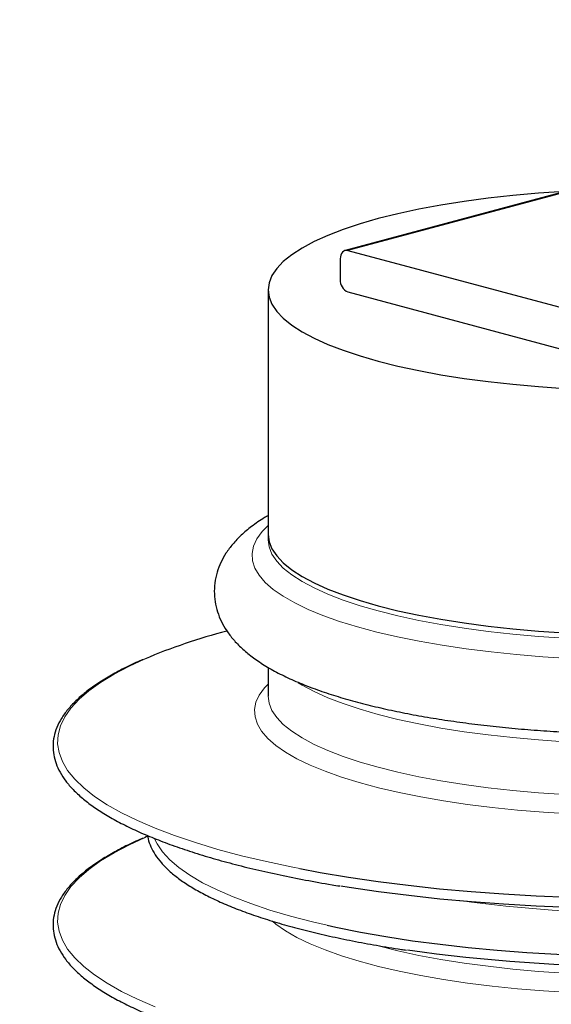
# Model space of a CAD drawing. Header units: millimetres. Extents: x 0 to 305, y 0 to 297.
# Tile 26 of 39: x 174 to 184, y 230 to 248. Entities that reach past the tile are written whole.
import ezdxf

# ---------------------------------------------------------------- set-up
doc = ezdxf.new("R2010")
doc.units = ezdxf.units.MM
doc.layers.add('ОСНОВНАЯ_НАДПИСЬ', color=7, linetype='Continuous')
doc.styles.add('SLDTEXTSTYLE1', font='ГОСТ тип А', dxfattribs={"bigfont": 'bigfont'})

# ---------------------------------------------------------------- blocks, each defined once
blk = doc.blocks.new('SW_NOTE_0_7')
at = {"layer": 'ОСНОВНАЯ_НАДПИСЬ', "color": 0, "insert": (0.572, -1.457), "char_height": 2.38125, "attachment_point": 1, "style": 'SLDTEXTSTYLE1'}
blk.add_mtext('приєднання проводу', dxfattribs=at)

msp = doc.modelspace()

# ---------------------------------------------------------------- linework, layer by layer
at = {"color": 7, "linetype": 'Continuous', "lineweight": 25}
for p, q in [((184.1196, 244.7129), (179.8685, 243.574)), ((179.9203, 243.5735), (185.2943, 242.1337)), ((179.7789, 243.4187), (179.7789, 243.0333)), ((178.4357, 242.8406), (178.4357, 238.2883)), ((179.9203, 242.8027), (185.2943, 241.3629)), ((178.4357, 238.2883), (178.4357, 238.192)), ((178.4357, 235.816), (178.4357, 235.2817))]:
    msp.add_line(p, q, dxfattribs=at)
at = {"color": 7, "linetype": 'Continuous', "lineweight": 18}
msp.add_line((184.1196, 244.6985), (179.9203, 243.5735), dxfattribs=at)
at = {"color": 7, "linetype": 'Continuous', "lineweight": 25, "flags": 128}
for points in [[(183.9478, 244.6731), (183.4636, 244.64), (182.9895, 244.5977), (182.5278, 244.5465), (182.081, 244.4866), (181.6512, 244.4183), (181.2408, 244.3419), (180.8517, 244.2579), (180.486, 244.1667), (180.1455, 244.0687), (179.8319, 243.9645), (179.547, 243.8545), (179.292, 243.7394), (179.0683, 243.6197), (178.8771, 243.496), (178.7193, 243.3689), (178.5957, 243.2392), (178.507, 243.1075), (178.4536, 242.9744), (178.4357, 242.8406), (178.4536, 242.7068), (178.507, 242.5737), (178.5957, 242.442), (178.7193, 242.3122), (178.8771, 242.1852), (179.0683, 242.0615), (179.292, 241.9418), (179.547, 241.8267), (179.8319, 241.7167), (180.1455, 241.6125), (180.486, 241.5145)], [(179.9203, 243.5735), (179.8927, 243.5771), (179.8662, 243.5733), (179.8417, 243.562), (179.8203, 243.5438), (179.8027, 243.5193), (179.7896, 243.4895), (179.7816, 243.4555), (179.7789, 243.4187)], [(180.486, 241.5145), (180.8517, 241.4233), (181.2408, 241.3393), (181.6512, 241.2629), (182.081, 241.1946), (182.5278, 241.1347), (182.9895, 241.0835), (183.4636, 241.0412), (183.9478, 241.0081)], [(178.4357, 238.2883), (178.4536, 238.1545), (178.507, 238.0214), (178.5957, 237.8897), (178.7193, 237.76), (178.8771, 237.6329), (179.0683, 237.5093), (179.292, 237.3895), (179.547, 237.2744), (179.8319, 237.1644), (180.1455, 237.0602), (180.486, 236.9622), (180.8517, 236.871), (181.2408, 236.787), (181.6512, 236.7107), (182.081, 236.6423), (182.5278, 236.5824), (182.9895, 236.5312), (183.4636, 236.4889), (183.9478, 236.4558)], [(178.4357, 238.2883), (178.4536, 238.1545), (178.507, 238.0214), (178.5957, 237.8897), (178.7193, 237.76), (178.8771, 237.6329), (179.0683, 237.5093), (179.292, 237.3895), (179.547, 237.2744), (179.8319, 237.1644), (180.1455, 237.0602), (180.486, 236.9622)], [(180.486, 236.9622), (180.8517, 236.871), (181.2408, 236.787), (181.6512, 236.7107), (182.081, 236.6423), (182.5278, 236.5824), (182.9895, 236.5312), (183.4636, 236.4889), (183.9478, 236.4558)], [(176.1985, 232.6717), (176.1696, 232.6593), (176.1364, 232.6449)], [(179.0248, 232.0705), (179.4038, 232), (179.933, 231.9117), (180.4801, 231.8317), (181.0434, 231.7602), (181.6211, 231.6973), (182.2112, 231.6435), (182.8118, 231.5987), (183.421, 231.5632), (184.0367, 231.5371), (184.657, 231.5204), (185.2799, 231.5133), (185.9032, 231.5156), (186.525, 231.5276), (187.1433, 231.549), (187.756, 231.5798), (188.3611, 231.6199), (188.9567, 231.6693), (189.5409, 231.7276), (190.1116, 231.7948), (190.667, 231.8707), (191.2054, 231.9549), (191.725, 232.0472), (192.1854, 232.1391)], [(179.7877, 231.75), (179.9435, 231.7252), (180.4896, 231.6453), (181.0519, 231.5739), (181.6284, 231.5112), (182.2174, 231.4574), (182.8168, 231.4128), (183.4248, 231.3773), (184.0394, 231.3512), (184.6585, 231.3346), (185.2802, 231.3275), (185.9023, 231.3299), (186.523, 231.3417), (187.14, 231.3631), (187.7516, 231.3939), (188.3556, 231.434), (188.95, 231.4832), (189.533, 231.5415), (190.1026, 231.6085), (190.657, 231.6842), (191.1944, 231.7682), (191.713, 231.8604), (192.2111, 231.9603), (192.4951, 232.0228)], [(179.5377, 231.0162), (179.6972, 230.9811), (180.1526, 230.8893), (180.6285, 230.8051), (181.1229, 230.7291), (181.6341, 230.6615), (182.1599, 230.6025), (182.6985, 230.5523), (183.2476, 230.5113), (183.8051, 230.4795), (184.369, 230.457), (184.9371, 230.4439), (185.507, 230.4404), (186.0767, 230.4463), (186.6439, 230.4617), (187.2064, 230.4865), (187.762, 230.5207), (188.3087, 230.564), (188.8443, 230.6164), (189.3666, 230.6776), (189.8738, 230.7473), (190.3638, 230.8254), (190.8347, 230.9115), (191.1588, 230.9778)]]:
    msp.add_lwpolyline(points, dxfattribs=at)
at = {"color": 7, "linetype": 'Continuous', "lineweight": 18, "flags": 128}
for points in [[(178.4357, 238.4578), (178.3228, 238.3429), (178.2256, 238.2089), (178.1635, 238.0734), (178.1368, 237.9371), (178.1457, 237.8006), (178.1901, 237.6646), (178.2698, 237.5298), (178.3845, 237.3968), (178.5334, 237.2662), (178.716, 237.1388), (178.9314, 237.0151), (179.1784, 236.8957), (179.4559, 236.7812), (179.7626, 236.6721), (180.0968, 236.5691), (180.4571, 236.4726), (180.8417, 236.383), (181.2486, 236.3009), (181.6759, 236.2265), (182.1216, 236.1604), (182.5834, 236.1027), (183.0591, 236.0537), (183.5463, 236.0138), (184.0428, 235.9831)], [(178.4357, 238.1876), (178.4536, 238.0582), (178.507, 237.9251), (178.5957, 237.7933), (178.7193, 237.6636), (178.8771, 237.5366), (179.0683, 237.4129), (179.292, 237.2932), (179.547, 237.1781), (179.8319, 237.0681), (180.1455, 236.9639), (180.486, 236.8659), (180.8517, 236.7747), (181.2408, 236.6907), (181.6512, 236.6143), (182.081, 236.546), (182.5278, 236.4861), (182.9895, 236.4348), (183.4636, 236.3926), (183.9478, 236.3595)], [(176.1364, 235.9688), (175.8553, 235.8389), (175.5723, 235.6901), (175.3214, 235.5372), (175.1036, 235.3807), (174.9194, 235.2211), (174.7695, 235.059), (174.6545, 234.8949), (174.5746, 234.7292), (174.5301, 234.5626), (174.5212, 234.3956), (174.5479, 234.2287), (174.6101, 234.0626), (174.7076, 233.8976), (174.8401, 233.7344), (175.0072, 233.5735), (175.2083, 233.4154), (175.4428, 233.2606), (175.7098, 233.1097), (176.0086, 232.9631), (176.3381, 232.8213), (176.6973, 232.6848), (177.085, 232.554), (177.4999, 232.4294), (177.9408, 232.3113), (178.406, 232.2001), (178.8942, 232.0963), (179.0248, 232.0705)], [(178.4357, 235.5051), (178.3686, 235.4334), (178.272, 235.3002), (178.2103, 235.1656), (178.1838, 235.0302), (178.1926, 234.8946), (178.2367, 234.7594), (178.3159, 234.6255), (178.4298, 234.4933), (178.5778, 234.3636), (178.7592, 234.237), (178.9732, 234.1141), (179.2186, 233.9955), (179.4944, 233.8817), (179.799, 233.7734), (180.1312, 233.671), (180.4891, 233.5751), (180.8712, 233.4861), (181.2755, 233.4045), (181.7001, 233.3306), (182.1429, 233.2649), (182.6017, 233.2076), (183.0744, 233.159), (183.5585, 233.1193), (184.0518, 233.0888)], [(178.9975, 235.5289), (179.0683, 235.486), (179.292, 235.3663), (179.547, 235.2512), (179.8319, 235.1412), (180.1455, 235.037), (180.486, 234.939), (180.8517, 234.8478), (181.2408, 234.7638), (181.6512, 234.6874), (182.081, 234.6191), (182.5278, 234.5592), (182.9895, 234.508), (183.4636, 234.4657), (183.9478, 234.4326)], [(178.4357, 235.2773), (178.4536, 235.1479), (178.507, 235.0148), (178.5957, 234.8831), (178.7193, 234.7534), (178.8771, 234.6264), (179.0683, 234.5027), (179.292, 234.383), (179.547, 234.2678), (179.8319, 234.1579), (180.1455, 234.0536), (180.486, 233.9556), (180.8517, 233.8644), (181.2408, 233.7804), (181.6512, 233.7041), (182.081, 233.6358), (182.5278, 233.5758), (182.9895, 233.5246), (183.4636, 233.4823), (183.9478, 233.4492)], [(176.1364, 232.6449), (175.8553, 232.515), (175.5723, 232.3662), (175.3214, 232.2133), (175.1036, 232.0568), (174.9194, 231.8972), (174.7695, 231.7351), (174.6545, 231.571), (174.5746, 231.4053), (174.5301, 231.2387), (174.5212, 231.0717), (174.5479, 230.9049), (174.6101, 230.7387), (174.7076, 230.5737), (174.8401, 230.4105), (175.0072, 230.2496), (175.2083, 230.0915), (175.4428, 229.9368), (175.7098, 229.7858), (176.0086, 229.6392), (176.3381, 229.4975)], [(176.3253, 232.6268), (176.3699, 232.5344), (176.4714, 232.3841), (176.6075, 232.2358), (176.7777, 232.09), (176.9815, 231.9473), (177.2179, 231.8084), (177.4862, 231.6736), (177.7852, 231.5435), (178.1138, 231.4187), (178.4707, 231.2996), (178.8546, 231.1867), (179.264, 231.0804), (179.5377, 231.0162)], [(178.516, 231.0901), (178.5778, 231.0397), (178.7592, 230.9131), (178.9732, 230.7902), (179.2186, 230.6716), (179.4944, 230.5578), (179.799, 230.4495), (180.1312, 230.3471), (180.4891, 230.2512), (180.8712, 230.1622), (181.2755, 230.0806), (181.7001, 230.0068), (182.1429, 229.941), (182.6017, 229.8837), (183.0744, 229.8351), (183.5585, 229.7954), (184.0518, 229.7649)], [(180.4309, 230.6467), (180.486, 230.6318), (180.8517, 230.5405), (181.2408, 230.4565), (181.6512, 230.3802), (182.081, 230.3119), (182.5278, 230.252), (182.9895, 230.2007), (183.4636, 230.1584), (183.9478, 230.1253)]]:
    msp.add_lwpolyline(points, dxfattribs=at)
at = {"color": 7, "linetype": 'Continuous', "lineweight": 25}
for centre, radius, start, end in [((180.0149, 243.0194), 0.2365, 176.63648, 246.40815), ((180.4054, 225.9757), 10.8667, 104.57989, 113.13233), ((185.4379, 262.051), 31.8004, 262.02831, 277.80768)]:
    msp.add_arc(centre, radius, start, end, dxfattribs=at)
at = {"color": 7, "linetype": 'Continuous', "lineweight": 18}
msp.add_arc((185.4357, 256.4962), 25.2547, 262.19197, 277.80803, dxfattribs=at)
at = {"color": 7, "linetype": 'Continuous', "lineweight": 25}
for points, knots in [([(178.4357, 238.639), (178.4141, 238.627), (178.302, 238.5648), (178.1346, 238.4457), (177.937, 238.2822), (177.779, 238.1164), (177.6522, 237.9464), (177.5548, 237.7716), (177.483, 237.5853), (177.4404, 237.3884), (177.4311, 237.1852), (177.4543, 236.9883), (177.5071, 236.8), (177.5871, 236.6211), (177.6935, 236.4505), (177.8273, 236.2862), (177.9917, 236.1261), (178.1902, 235.9696), (178.4244, 235.8177), (178.6918, 235.673), (178.9872, 235.5377), (179.3057, 235.4127), (179.6448, 235.2975), (180.0032, 235.1915), (180.3801, 235.0942), (180.7746, 235.0052), (181.1857, 234.9244), (181.612, 234.8517), (182.0524, 234.7873), (182.5053, 234.731), (182.9692, 234.6831), (183.4422, 234.6436), (183.9229, 234.6127), (184.4092, 234.5903), (184.8994, 234.5765), (185.3916, 234.5714), (185.8838, 234.5749), (186.3743, 234.5871), (186.8611, 234.608), (187.3423, 234.6374), (187.8161, 234.6753), (188.2807, 234.7215), (188.7345, 234.776), (189.1757, 234.8387), (189.6028, 234.9094), (190.0144, 234.9881), (190.4091, 235.0747), (190.7859, 235.1692), (191.1437, 235.2718), (191.4818, 235.3828), (191.7997, 235.5028), (192.0968, 235.6329), (192.3728, 235.7749), (192.6267, 235.9309), (192.8447, 236.0952), (193.0242, 236.2644), (193.165, 236.4324), (193.2756, 236.6049), (193.3578, 236.7826), (193.4137, 236.9709), (193.4398, 237.1677), (193.433, 237.3681), (193.3952, 237.5611), (193.3289, 237.7448), (193.2362, 237.9195), (193.1167, 238.0867), (192.9688, 238.2489), (192.7874, 238.4068), (192.6097, 238.5376), (192.482, 238.6114), (192.4357, 238.6381)], [0, 0, 0, 0, 0.0042004, 0.0217909, 0.0374158, 0.0518246, 0.065032, 0.0772963, 0.0889076, 0.1013458, 0.1132536, 0.1249092, 0.1365375, 0.1484004, 0.160793, 0.1740227, 0.1883751, 0.204, 0.2207256, 0.2380357, 0.255345, 0.2724206, 0.2892478, 0.3058633, 0.3223098, 0.3386242, 0.3548354, 0.370966, 0.3870334, 0.4030512, 0.41903, 0.4349787, 0.4509044, 0.4668132, 0.4827103, 0.4986007, 0.5144886, 0.530378, 0.5462723, 0.562176, 0.5780939, 0.5940317, 0.6099955, 0.6259926, 0.6420323, 0.6581254, 0.674286, 0.6905321, 0.7068866, 0.7233794, 0.7400489, 0.7569419, 0.7741073, 0.7915682, 0.8092204, 0.8242081, 0.8379401, 0.8505989, 0.8624741, 0.8738429, 0.8859715, 0.8977197, 0.9093393, 0.9210451, 0.9331266, 0.9458859, 0.9596279, 0.9745931, 0.9907976, 1, 1, 1, 1]), ([(176.111, 235.9624), (176.0912, 235.9542), (175.9638, 235.9011), (175.7545, 235.7984), (175.4854, 235.6543), (175.2469, 235.5051), (175.0365, 235.3516), (174.856, 235.1937), (174.7061, 235.0317), (174.5878, 234.866), (174.5022, 234.6976), (174.4498, 234.5278), (174.4305, 234.3582), (174.4436, 234.1902), (174.488, 234.0245), (174.5633, 233.8609), (174.6697, 233.6991), (174.8077, 233.5392), (174.9771, 233.3816), (175.1773, 233.2272), (175.4074, 233.0767), (175.6663, 232.9305), (175.953, 232.7889), (176.2666, 232.6523), (176.6061, 232.5209), (176.9707, 232.395), (177.3593, 232.2748), (177.7707, 232.1605), (178.2041, 232.0526), (178.6577, 231.9511), (179.1318, 231.8569), (179.5028, 231.789), (179.7204, 231.7549), (179.7683, 231.7475)], [0, 0, 0, 0, 0.0062792, 0.0405515, 0.0748739, 0.1092518, 0.1436855, 0.1781602, 0.2126081, 0.246896, 0.2808215, 0.3141767, 0.3469105, 0.379247, 0.411544, 0.4441421, 0.4773064, 0.5110493, 0.5452063, 0.5795776, 0.6140171, 0.6484327, 0.6827999, 0.7171147, 0.751381, 0.7856052, 0.819794, 0.8539532, 0.8880882, 0.9222031, 0.9563015, 0.9903862, 1, 1, 1, 1]), ([(176.111, 232.6385), (176.0912, 232.6303), (175.9638, 232.5772), (175.7545, 232.4745), (175.4854, 232.3304), (175.2469, 232.1813), (175.0365, 232.0277), (174.856, 231.8698), (174.7061, 231.7078), (174.5878, 231.5422), (174.5022, 231.3737), (174.4498, 231.2039), (174.4305, 231.0343), (174.4436, 230.8663), (174.488, 230.7006), (174.5633, 230.537), (174.6697, 230.3752), (174.8077, 230.2153), (174.9771, 230.0577), (175.1773, 229.9033), (175.4074, 229.7528), (175.6663, 229.6066), (175.953, 229.465), (176.2666, 229.3284), (176.6061, 229.197), (176.9707, 229.0711), (177.3593, 228.9509), (177.7707, 228.8367), (178.2041, 228.7287), (178.6577, 228.6272), (179.1318, 228.533), (179.5028, 228.4651), (179.7204, 228.4311), (179.7683, 228.4236)], [0, 0, 0, 0, 0.0062792, 0.0405515, 0.0748739, 0.1092518, 0.1436855, 0.1781602, 0.2126081, 0.246896, 0.2808215, 0.3141767, 0.3469105, 0.379247, 0.411544, 0.4441421, 0.4773064, 0.5110493, 0.5452063, 0.5795776, 0.6140171, 0.6484327, 0.6827999, 0.7171147, 0.751381, 0.7856052, 0.819794, 0.8539532, 0.8880882, 0.9222031, 0.9563015, 0.9903862, 1, 1, 1, 1]), ([(176.1983, 232.6848), (176.2004, 232.6652), (176.2078, 232.5941), (176.2533, 232.4731), (176.3336, 232.3229), (176.4471, 232.1747), (176.5916, 232.0286), (176.7675, 231.8853), (176.9738, 231.7458), (177.209, 231.6106), (177.4722, 231.4801), (177.7621, 231.3548), (178.0778, 231.2348), (178.4183, 231.1204), (178.7823, 231.0119), (179.1688, 230.9095), (179.5765, 230.8136), (180.0036, 230.7242), (180.4505, 230.6425), (180.786, 230.5862), (180.9764, 230.5595), (181.0072, 230.5552)], [0, 0, 0, 0, 0.0204562, 0.0742186, 0.1288097, 0.1846521, 0.2415993, 0.2992109, 0.3570814, 0.4149476, 0.4727151, 0.5303693, 0.5879184, 0.6453777, 0.7027628, 0.7600873, 0.8173629, 0.8745988, 0.9318026, 0.9889803, 1, 1, 1, 1])]:
    msp.add_open_spline(points, degree=3, knots=knots, dxfattribs=at)

# ---------------------------------------------------------------- block references
at = {"layer": 'ОСНОВНАЯ_НАДПИСЬ'}
msp.add_blockref('SW_NOTE_0_7', (147.2656, 248.8489), dxfattribs=at)

doc.saveas('drawing.dxf')
